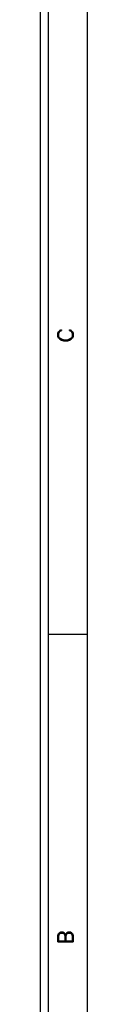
# Model space of a CAD drawing. Extents: x -65 to -29, y -70.1 to -47.
# Tile 56 of 57: x -30.019 to -29.719, y -64.878 to -58.568. Entities that reach past the tile are written whole.
import ezdxf
from ezdxf.enums import TextEntityAlignment as Align

# ---------------------------------------------------------------- set-up
doc = ezdxf.new("R2010")
doc.units = 0
doc.header["$MEASUREMENT"] = 0
doc.layers.add('PLOTVIEW1', color=7, linetype='CONTINUOUS')
doc.styles.add('VERO10-ROMAND', font='romand__.ttf')

msp = doc.modelspace()

# ---------------------------------------------------------------- linework, layer by layer
at = {"layer": 'PLOTVIEW1', "color": 97, "linetype": 'CONTINUOUS'}
for p, q in [((-30.019, -69.5049), (-30.019, -47.5049)), ((-29.969, -69.5049), (-29.969, -47.5049)), ((-29.719, -69.5049), (-29.719, -47.5049)), ((-29.969, -62.5049), (-29.719, -62.5049))]:
    msp.add_line(p, q, dxfattribs=at)

# ---------------------------------------------------------------- texts
at = {"layer": 'PLOTVIEW1', "color": 56, "linetype": 'CONTINUOUS', "style": 'VERO10-ROMAND'}
for s, width, p, p2 in [('C', 1.001723, (-29.8092, -60.6392), (-29.8092, -60.5404)), ('B', 1.000721, (-29.8092, -64.4961), (-29.8092, -64.402))]:
    msp.add_text(s, height=0.1, rotation=90, dxfattribs=dict(at, width=width)).set_placement(p, p2, align=Align.FIT)

doc.saveas('drawing.dxf')
